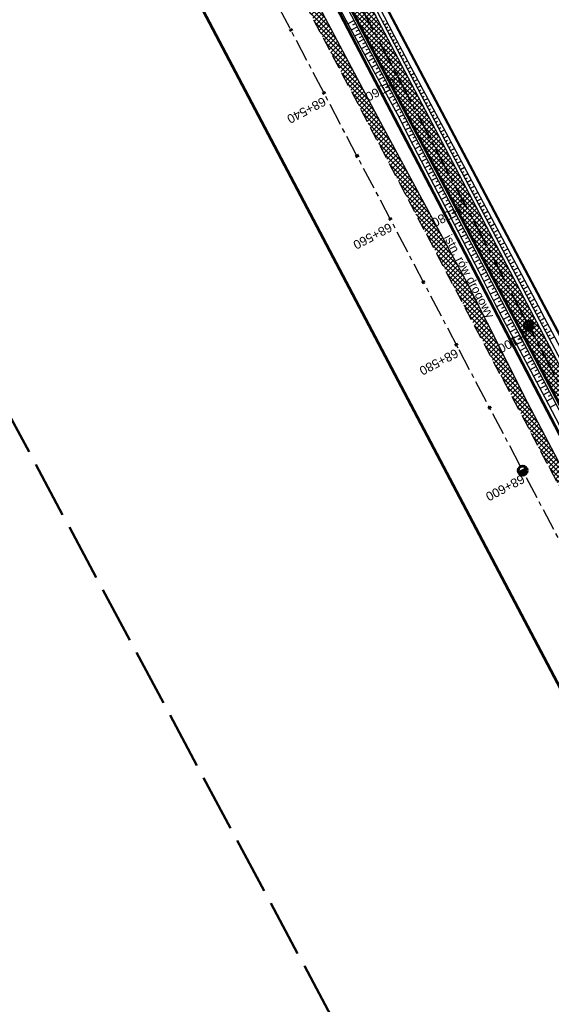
# Model space of a CAD drawing. Header units: metres. Extents: x 7529615 to 7533751, y 5721195 to 5727898.
# Tile 66 of 138: x 7530624 to 7530699, y 5725848 to 5725986. Entities that reach past the tile are written whole.
import ezdxf

# ---------------------------------------------------------------- set-up
doc = ezdxf.new("R2010")
doc.units = ezdxf.units.M
for name, pattern in [('CENTER', [50.8, 31.75, -6.35, 6.35, -6.35]), ('CENTER2', [28.575, 19.05, -3.175, 3.175, -3.175]), ('HIDDEN', [9.525, 6.35, -3.175]), ('L_0_09', [2.5, 2, -0.5])]:
    doc.linetypes.add(name, pattern=pattern)
for name, color, linetype in [('C-DROGI-SYTUACJA-ETYKIETY', 7, 'Continuous'), ('D-hatch-pobocza', 131, 'Continuous'), ('D-pobocza', 60, 'Continuous'), ('D-rowy', 160, 'Continuous'), ('D-skarpa', 2, 'Continuous'), ('D-skarpa-kreskowanie', 2, 'Continuous')]:
    doc.layers.add(name, color=color, linetype=linetype)
for name, color, linetype, lineweight, true_color in [('D-hatch-ciag-pieszo-rowerowy', 7, 'Continuous', 13, 0xff9f80), ('D-linia-podzialowa-ZRID', 7, 'Continuous', 50, 0x40ff00), ('zakres-mdcp', 7, 'L_0_09', 50, 0xff05ff)]:
    doc.layers.add(name, color=color, linetype=linetype, lineweight=lineweight, true_color=true_color)
for name, color, linetype, lineweight in [('D-krawędzie', 3, 'Continuous', 30), ('D-obrzeża', 2, 'Continuous', 30), ('D-opisy', 2, 'Continuous', 30), ('D-oś', 2, 'CENTER', 30), ('D-pas-drogowy', 7, 'HIDDEN', 50)]:
    doc.layers.add(name, color=color, linetype=linetype, lineweight=lineweight)
doc.layers.add('poprzeczki', color=7, linetype='Continuous', true_color=0x0000c7)
doc.styles.get("Standard").update_dxf_attribs({"font": 'arial.ttf'})
pattern_1 = [(45, (0, 0), (-0.33675960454, 0.33675960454), []), (135, (0, 0), (-0.33675960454, -0.33675960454), [])]

# ---------------------------------------------------------------- blocks, each defined once
blk = doc.blocks.new('kilometraz')
at = {"linetype": 'ByBlock', "lineweight": -2}
blk.add_hatch(color=0, dxfattribs=at).paths.add_polyline_path([(0, -0.28125, 0.41421356), (0.28125, 0, 0.41421356), (0, 0.28125)])
at = {"color": 0, "linetype": 'ByBlock', "lineweight": -2}
blk.add_line((0, 0.28125), (0, -0.28125), dxfattribs=at)
blk.add_circle((0, 0), 0.28125, dxfattribs=at)
blk = doc.blocks.new('AeccTickLine')
at = {"color": 0, "linetype": 'ByBlock', "lineweight": -2}
blk.add_line((0, 1), (0, -1), dxfattribs=at)

msp = doc.modelspace()

# ---------------------------------------------------------------- hatches: boundary and pattern name
at = {"layer": 'D-hatch-ciag-pieszo-rowerowy'}
h = msp.add_hatch(dxfattribs=at)
h.set_pattern_fill('ANSI37', color=256, scale=0.15, style=0)
h.set_pattern_definition(pattern_1)
h.paths.add_polyline_path([(7530664.91, 5726005.014, 0.0051496), (7530662.075, 5726010.504), (7530653.608, 5726026.493, -0.0051496), (7530650.772, 5726031.983), (7530649.253, 5726035.002), (7530648.136, 5726034.44), (7530649.656, 5726031.421, 0.0051496), (7530652.491, 5726025.931), (7530660.958, 5726009.942, -0.0051496), (7530663.794, 5726004.452), (7530666.938, 5725998.206), (7530691.541, 5725951.45), (7530692.657, 5725952.013), (7530668.046, 5725998.784)])
h.paths.add_polyline_path([(7530663.794, 5726004.452, 0.0051496), (7530660.958, 5726009.942), (7530652.491, 5726025.931, -0.0051496), (7530649.656, 5726031.421), (7530648.136, 5726034.44), (7530647.02, 5726033.878), (7530648.54, 5726030.859, 0.0051496), (7530651.375, 5726025.369), (7530659.842, 5726009.38, -0.0051496), (7530662.677, 5726003.89), (7530665.83, 5725997.628), (7530690.425, 5725950.887), (7530691.541, 5725951.45), (7530666.938, 5725998.206)])
h = msp.add_hatch(dxfattribs=at)
h.set_pattern_fill('ANSI37', color=256, scale=0.15, style=0)
h.set_pattern_definition(pattern_1)
h.paths.add_polyline_path([(7530714.412, 5725910.765), (7530696.206, 5725945.269), (7530692.657, 5725952.013), (7530691.541, 5725951.45), (7530695.1, 5725944.687), (7530713.306, 5725910.181), (7530731.225, 5725876.244), (7530749.941, 5725840.801), (7530759.629, 5725822.461), (7530760.738, 5725823.038), (7530751.046, 5725841.385), (7530732.331, 5725876.827)])
h.paths.add_polyline_path([(7530713.306, 5725910.181), (7530695.1, 5725944.687), (7530691.541, 5725951.45), (7530690.425, 5725950.887), (7530693.994, 5725944.104), (7530712.201, 5725909.598), (7530730.12, 5725875.66), (7530748.836, 5725840.217), (7530758.52, 5725821.884), (7530759.629, 5725822.461), (7530749.941, 5725840.801), (7530731.225, 5725876.244)])
at = {"layer": 'D-hatch-pobocza'}
h = msp.add_hatch(dxfattribs=at)
h.set_pattern_fill('ANSI37', color=256, scale=0.15, style=0)
h.set_pattern_definition(pattern_1)
h.paths.add_polyline_path([(7530720.98, 5725884.44), (7530708.37, 5725908.34), (7530695.8, 5725932.28), (7530687.36, 5725949.02), (7530675.51, 5725970.87), (7530663.29, 5725994.02), (7530649.63, 5726020.19), (7530635.9, 5726046.17), (7530600.685, 5726114.059), (7530599.743, 5726113.515), (7530641.555, 5726032.008), (7530660.961, 5725995.07), (7530689.128, 5725941.54), (7530707.336, 5725907.032), (7530725.256, 5725873.093), (7530743.97, 5725837.654), (7530770.527, 5725787.119), (7530787.864, 5725754.267), (7530809.813, 5725712.702), (7530812.028, 5725712.541), (7530798.84, 5725737.15), (7530787.35, 5725758.8), (7530776.05, 5725780.2), (7530760.43, 5725809.79), (7530749.22, 5725830.63), (7530733.52, 5725861.06)])

# ---------------------------------------------------------------- linework, layer by layer
at = {"layer": 'D-krawędzie', "linetype": 'HIDDEN', "ltscale": 0.3, "flags": 128}
msp.add_lwpolyline([(7530572.01, 5726166.06), (7530620.381, 5726072.761), (7530641.555, 5726032.008), (7530660.961, 5725995.07), (7530689.128, 5725941.54), (7530707.336, 5725907.032), (7530725.256, 5725873.093), (7530743.97, 5725837.654), (7530770.527, 5725787.119), (7530787.864, 5725754.267), (7530809.898, 5725712.542), (7530824.739, 5725684.389), (7530840.856, 5725653.693), (7530860.675, 5725616.154), (7530865.283, 5725607.394), (7530878.05, 5725583.08), (7530918.172, 5725507.178), (7530950.163, 5725446.305), (7530993.419, 5725364.265), (7531022.766, 5725308.719), (7531053.81, 5725249.872), (7531081.166, 5725197.875), (7531103.902, 5725154.541), (7531128.123, 5725108.448), (7531149.3, 5725068.25), (7531167.38, 5725033.767), (7531197.165, 5724976.988), (7531228.151, 5724918.034), (7531253.153, 5724870.491), (7531286.796, 5724806.654), (7531306.74, 5724768.665), (7531335.094, 5724714.652), (7531357.319, 5724672.439), (7531373.645, 5724641.454), (7531392.162, 5724605.999), (7531418.48, 5724555.853), (7531439.727, 5724515.582), (7531468.399, 5724461.077), (7531491.782, 5724416.528), (7531531.99, 5724339.833), (7531557.227, 5724291.659), (7531569.852, 5724267.577), (7531591.376, 5724226.548), (7531610.004, 5724191.103), (7531616.883, 5724177.999), (7531629.985, 5724153.025), (7531641.007, 5724132.022), (7531664.906, 5724087.617), (7531677.644, 5724064.786), (7531683.112, 5724054.988), (7531686.753, 5724048.18), (7531695.448, 5724031.697), (7531703.749, 5724015.917), (7531709.214, 5724005.514), (7531719.389, 5723986.147), (7531726.295, 5723973), (7531732.741, 5723960.736), (7531735.13, 5723956.19)], dxfattribs=at)
at = {"layer": 'D-linia-podzialowa-ZRID', "color": 12, "ltscale": 15, "true_color": 0xc70000}
msp.add_lwpolyline([(7530604.239, 5726124.217), (7530605.847, 5726121.63), (7530608.972, 5726116.164), (7530618.114, 5726097.791), (7530651.213, 5726034.96), (7530670.244, 5725998.611), (7530698.075, 5725945.953), (7530716.506, 5725911.305), (7530735.223, 5725875.667), (7530752.504, 5725842.155)], dxfattribs=at)
at = {"layer": 'D-obrzeża'}
for points in [[(7530816.72, 5725716.019), (7530808.345, 5725732.528, 0.0040989), (7530806.084, 5725736.896), (7530794.941, 5725757.997), (7530777.714, 5725790.903), (7530751.046, 5725841.385), (7530732.331, 5725876.827), (7530714.412, 5725910.765), (7530696.206, 5725945.269), (7530668.046, 5725998.784), (7530664.91, 5726005.014, 0.0051496), (7530662.075, 5726010.504), (7530653.608, 5726026.493, -0.0051496), (7530650.772, 5726031.983), (7530642.155, 5726049.099), (7530627.426, 5726076.939), (7530607.073, 5726115.582, 0.0171909), (7530603.662, 5726121.551), (7530600.461, 5726126.731, -0.2231736), (7530600.17, 5726129.266), (7530602.624, 5726136.556), (7530601.532, 5726138.658)], [(7530597.423, 5726127.912, 0.123992), (7530598.087, 5726125.817), (7530601.49, 5726120.31, -0.0171909), (7530604.901, 5726114.341), (7530625.206, 5726075.789), (7530639.927, 5726047.965), (7530648.54, 5726030.859, 0.0051496), (7530651.375, 5726025.369), (7530659.842, 5726009.38, -0.0051496), (7530662.677, 5726003.89), (7530665.83, 5725997.628), (7530693.994, 5725944.104), (7530712.201, 5725909.598), (7530730.12, 5725875.66), (7530748.836, 5725840.217), (7530775.501, 5725789.739), (7530792.729, 5725756.833), (7530803.873, 5725735.729, -0.0040991), (7530806.134, 5725731.361), (7530819.007, 5725705.983)]]:
    msp.add_lwpolyline(points, format="xyb", dxfattribs=at)
at = {"layer": 'D-oś', "ltscale": 0.1}
msp.add_lwpolyline([(7530915.075, 5725505.546), (7530874.954, 5725581.449), (7530862.185, 5725605.765), (7530857.579, 5725614.523), (7530837.759, 5725652.063), (7530821.642, 5725682.76), (7530806.803, 5725710.907), (7530784.769, 5725752.633), (7530767.43, 5725785.489), (7530740.873, 5725836.023), (7530722.161, 5725871.458), (7530704.24, 5725905.399), (7530686.032, 5725939.909), (7530657.862, 5725993.442), (7530638.453, 5726030.387), (7530594.845, 5726110.895), (7530594.845, 5726110.895), (7530594.845, 5726110.895), (7530540.21, 5726214.45)], dxfattribs=at)
at = {"layer": 'D-oś', "linetype": 'CENTER2', "lineweight": 35, "ltscale": 0.2}
msp.add_lwpolyline([(7530599.583, 5726125.774), (7530602.576, 5726120.93, -0.0171909), (7530605.987, 5726114.962), (7530626.316, 5726076.364), (7530641.041, 5726048.532), (7530649.656, 5726031.421, 0.0051496), (7530652.491, 5726025.931), (7530660.958, 5726009.942, -0.0051496), (7530663.794, 5726004.452), (7530663.794, 5726004.452), (7530666.938, 5725998.206), (7530695.1, 5725944.687), (7530713.306, 5725910.181), (7530731.225, 5725876.244), (7530749.941, 5725840.801)], format="xyb", dxfattribs=at)
at = {"layer": 'D-pas-drogowy', "ltscale": 0.2, "flags": 128}
msp.add_lwpolyline([(7531633.019, 5724182.834, 0.4, 0.4, 0), (7531617.559, 5724211.608, 0.4, 0.4, 0), (7531566.784, 5724302.736, 0.4, 0.4, 0), (7531538.419, 5724356.47, 0.4, 0.4, 0), (7531526.32, 5724379.39, 0.4, 0.4, 0), (7531516.102, 5724393.607, 0.4, 0.4, 0.0014851), (7531513.78, 5724396.838, 0.4, 0.4, 0), (7531501.87, 5724413.41, 0.4, 0.4, 0), (7531474.926, 5724464.508, 0.4, 0.4, 0), (7531446.2, 5724518.992, 0.4, 0.4, 0), (7531424.962, 5724559.262, 0.4, 0.4, 0), (7531398.444, 5724609.566, 0.4, 0.4, 0), (7531379.647, 5724645.216, 0.4, 0.4, 0), (7531365.23, 5724672.56, 0.4, 0.4, 0), (7531341.306, 5724717.915, 0.4, 0.4, 0), (7531312.9, 5724771.789, 0.4, 0.4, 0), (7531292.591, 5724810.307, 0.4, 0.4, 0), (7531259.392, 5724873.271, 0.4, 0.4, 0), (7531233.74, 5724921.923, 0.4, 0.4, 0), (7531203.073, 5724980.092, 0.4, 0.4, 0), (7531173.471, 5725036.225, 0.4, 0.4, 0), (7531168.27, 5725046.09, 0.4, 0.4, 0), (7531172.29, 5725062.58, 0.4, 0.4, 0), (7531166.31, 5725074.58, 0.4, 0.4, 0), (7531150.32, 5725079.6, 0.4, 0.4, 0), (7531141.5, 5725096.43, 0.4, 0.4, 0), (7531109.312, 5725157.814, 0.4, 0.4, 0), (7531086.641, 5725201.048, 0.4, 0.4, 0), (7531059.198, 5725253.384, 0.4, 0.4, 0), (7531028.207, 5725312.489, 0.4, 0.4, 0), (7530999.105, 5725367.99, 0.4, 0.4, 0), (7530956.248, 5725449.725, 0.4, 0.4, 0), (7530924.398, 5725510.464, 0.4, 0.4, 0), (7530897.51, 5725561.74, 0.4, 0.4, 0), (7530894.46, 5725566.14, 0.4, 0.4, 0), (7530892.16, 5725570.49, 0.4, 0.4, 0), (7530869.363, 5725613.307, 0.4, 0.4, 0), (7530861.694, 5725627.705, 0.4, 0.4, 0), (7530852.74, 5725644.52, 0.4, 0.4, 0), (7530831.51, 5725684.2, 0.4, 0.4, 0), (7530811.13, 5725722.52, 0.4, 0.4, 0), (7530792.348, 5725757.941, 0.4, 0.4, 0), (7530768.03, 5725803.8, 0.4, 0.4, 0), (7530748.769, 5725840.179, 0.4, 0.4, 0), (7530727.7, 5725879.97, 0.4, 0.4, 0), (7530712.098, 5725909.545, 0.4, 0.4, 0), (7530693.644, 5725944.645, 0.4, 0.4, 0), (7530665.702, 5725997.539, 0.4, 0.4, 0), (7530641.76, 5726042.88, 0.4, 0.4, 0), (7530616.5, 5726091.48, 0.4, 0.4, 0), (7530604.628, 5726114.32, 0.4, 0.4, -0.0077628), (7530602.5, 5726118.43, 0.4, 0.4, 0), (7530603.992, 5726123.395, 0.4, 0.4, 0), (7530606.53, 5726131.84, 0.4, 0.4, 0), (7530603.27, 5726136.83, 0.4, 0.4, 0), (7530593.776, 5726151.369, 0.4, 0.4, 0), (7530590.203, 5726156.84, 0.4, 0.4, 0), (7530583.3, 5726167.41, 0.4, 0.4, 0), (7530580.578, 5726170.428, 0.4, 0.4, 0), (7530575.85, 5726175.67, 0.4, 0.4, 0), (7530569.01, 5726186.66, 0.4, 0.4, 0), (7530562.555, 5726199.189, 0.4, 0.4, 0), (7530555.67, 5726211.39, 0.4, 0.4, 0), (7530548.29, 5726224.23, 0.4, 0.4, 0), (7530540.58, 5726237.71, 0.4, 0.4, 0), (7530532.68, 5726252.65, 0.4, 0.4, 0), (7530524.06, 5726269.35, 0.4, 0.4, 0), (7530502.82, 5726309.91, 0.4, 0.4, 0), (7530488.83, 5726336.63, 0.4, 0.4, 0), (7530466.03, 5726380.16, 0.4, 0.4, 0), (7530438.47, 5726432.77, 0.4, 0.4, 0), (7530424.53, 5726459.09, 0.4, 0.4, 0), (7530401.63, 5726502.97, 0.4, 0.4, 0), (7530383.38, 5726538.06, 0.4, 0.4, 0), (7530353.97, 5726593.52, 0.4, 0.4, 0), (7530338.47, 5726622.74, 0.4, 0.4, 0), (7530322.01, 5726653.88, 0.4, 0.4, 0), (7530297.54, 5726700.33, 0.4, 0.4, 0), (7530287.38, 5726719.6, 0.4, 0.4, 0), (7530285.95, 5726722.316, 0.4, 0.4, 0), (7530280.26, 5726733.12, 0.4, 0.4, 0), (7530266.73, 5726758.74, 0.4, 0.4, 0), (7530260.42, 5726770.47, 0.4, 0.4, 0), (7530253.25, 5726783.82, 0.4, 0.4, 0), (7530244.95, 5726799.33, 0.4, 0.4, 0), (7530239.39, 5726808.49, 0.4, 0.4, 0), (7530238.29, 5726807.9, 0.4, 0.4, 0), (7530218.11, 5726850.67, 0.4, 0.4, 0), (7530175.907, 5726928.168, 0.4, 0.4, 0), (7530096.68, 5727076.15, 0.4, 0.4, 0), (7530094.68, 5727079.89, 0.4, 0.4, 0), (7530064.597, 5727135.523, 0.4, 0.4, 0), (7530046.731, 5727168.892, 0.4, 0.4, 0), (7530025.803, 5727208.461, 0.4, 0.4, 0), (7530012.847, 5727232.979, 0.4, 0.4, 0), (7529994.15, 5727268.45, 0.4, 0.4, 0), (7529981.671, 5727291.93, 0.4, 0.4, 0), (7529949.89, 5727351.73, 0.4, 0.4, 0), (7529924.75, 5727399.03, 0.4, 0.4, 0), (7529915.516, 5727417.1, 0.4, 0.4, 0), (7529885.83, 5727475.19, 0.4, 0.4, 0), (7529862.56, 5727519.97, 0.4, 0.4, 0), (7529852.985, 5727538.191, 0.4, 0.4, 0), (7529836.513, 5727569.511, 0.4, 0.4, 0), (7529815.369, 5727609.141, 0.4, 0.4, 0), (7529792.795, 5727651.247, 0.4, 0.4, 0), (7529774.199, 5727685.858, 0.4, 0.4, 0), (7529746.966, 5727736.059, 0.4, 0.4, 0), (7529733.92, 5727757.62, 0.4, 0.4, 0), (7529708.607, 5727806.389, 0.4, 0.4, 0), (7529688.492, 5727796.345, 0.4, 0.4, 0), (7529723.55, 5727729.88, 0.4, 0.4, 0), (7529725.42, 5727730.2, 0.4, 0.4, 0), (7529735.38, 5727711.28, 0.4, 0.4, 0), (7529739.21, 5727707.77, 0.4, 0.4, 0), (7529753.31, 5727681.13, 0.4, 0.4, 0), (7529755.178, 5727682.114, 0.4, 0.4, 0), (7529792.102, 5727611.923, 0.4, 0.4, 0), (7529811.741, 5727574.662, 0.4, 0.4, 0), (7529835.194, 5727530.193, 0.4, 0.4, 0), (7529857.56, 5727487.787, 0.4, 0.4, 0), (7529875.155, 5727454.426, 0.4, 0.4, 0), (7529890.63, 5727425.131, 0.4, 0.4, 0), (7529900.671, 5727406.159, 0.4, 0.4, 0), (7529953.284, 5727306.747, 0.4, 0.4, 0), (7529983.208, 5727250.207, 0.4, 0.4, 0), (7530015.379, 5727189.42, 0.4, 0.4, 0), (7530062.319, 5727099.625, 0.4, 0.4, 0), (7530100.06, 5727027.16, 0.4, 0.4, 0), (7530105.06, 5727018.32, 0.4, 0.4, 0), (7530143.175, 5726945.066, 0.4, 0.4, 0), (7530170.547, 5726892.961, 0.4, 0.4, 0), (7530195.92, 5726850.75, 0.4, 0.4, 0), (7530194.71, 5726849.15, 0.4, 0.4, 0), (7530197.22, 5726845.06, 0.4, 0.4, 0), (7530254.03, 5726738.21, 0.4, 0.4, 0), (7530261.371, 5726724.163, 0.4, 0.4, 0), (7530281.54, 5726685.57, 0.4, 0.4, 0), (7530289.214, 5726671.967, 0.4, 0.4, 0), (7530300.51, 5726651.778, 0.4, 0.4, 0), (7530303.939, 5726645.168, 0.4, 0.4, 0), (7530334.708, 5726583.665, 0.4, 0.4, 0), (7530397.759, 5726458.5, 0.4, 0.4, 0), (7530450.41, 5726357.28, 0.4, 0.4, 0), (7530482.4, 5726303.41, 0.4, 0.4, 0), (7530483.688, 5726301.003, 0.4, 0.4, 0), (7530491.35, 5726283.94, 0.4, 0.4, 0), (7530512.67, 5726243.78, 0.4, 0.4, 0), (7530529.43, 5726209.46, 0.4, 0.4, 0), (7530571.29, 5726130.56, 0.4, 0.4, 0), (7530581.28, 5726107.21, 0.4, 0.4, 0), (7530591.16, 5726088.44, 0.4, 0.4, 0), (7530597.42, 5726080.68, 0.4, 0.4, 0), (7530607.21, 5726063.51, 0.4, 0.4, 0), (7530610.82, 5726061.93, 0.4, 0.4, 0), (7530634.935, 5726016.147, 0.4, 0.4, 0), (7530642.914, 5726001.078, 0.4, 0.4, 0), (7530695.12, 5725902.09, 0.4, 0.4, 0), (7530708.718, 5725876.303, 0.4, 0.4, 0), (7530755.54, 5725787.51, 0.4, 0.4, 0), (7530802.56, 5725694.925, 0.4, 0.4, 0), (7530840.085, 5725624.059, 0.4, 0.4, 0), (7530865.243, 5725577.494, 0.4, 0.4, 0), (7530914.557, 5725484.684, 0.4, 0.4, 0), (7530964.182, 5725390.836, 0.4, 0.4, 0), (7531008.007, 5725307.954, 0.4, 0.4, 0), (7531059.253, 5725211.041, 0.4, 0.4, 0), (7531127.66, 5725081.67, 0.4, 0.4, 0), (7531345.12, 5724669.94, 0.4, 0.4, 0), (7531388.464, 5724586.93, 0.4, 0.4, 0), (7531412.35, 5724541.183, 0.4, 0.4, 0), (7531482.09, 5724407.62, 0.4, 0.4, 0), (7531504.02, 5724366.79, 0.4, 0.4, 0), (7531519.374, 5724337.52, 0.4, 0.4, 0), (7531563.749, 5724252.932, 0.4, 0.4, 0), (7531602.175, 5724179.681, 0.4, 0.4, 0), (7531619.177, 5724147.204, 0.4, 0.4, 0), (7531625.038, 5724135.635, 0.4, 0.4, 0), (7531656.796, 5724073.316, 0.4, 0.4, 0), (7531675.12, 5724037.36, 0.4, 0.4, 0), (7531682.71, 5724022.92, 0.4, 0.4, 0), (7531705.565, 5723979.811, 0.4, 0.4, 0), (7531736.606, 5723921.262, 0.4, 0.4, 0), (7531750.46, 5723895.13, 0.4, 0.4, 0), (7531740.77, 5723886.56, 0.4, 0.4, 0), (7531732.86, 5723885, 0.4, 0.4, 0), (7531722.18, 5723887.77, 0.4, 0.4, 0), (7531729.87, 5723862.17, 0.4, 0.4, 0), (7531742.92, 5723861.93, 0.4, 0.4, 0), (7531763.71, 5723859.52, 0.4, 0.4, 0), (7531768.42, 5723854.12, 0.4, 0.4, 0), (7531787.42, 5723817.97, 0.4, 0.4, 0), (7531795.57, 5723809.82, 0.4, 0.4, 0), (7531816.347, 5723819.85, 0.4, 0.4, 0), (7531816.347, 5723819.85, 0.4, 0.4, 0), (7531805.06, 5723843.23, 0.4, 0.4, 0), (7531803.61, 5723886.23, 0.4, 0.4, 0), (7531803.61, 5723886.23, 0.4, 0.4, 0), (7531780.08, 5723929.25, 0.4, 0.4, 0), (7531758.69, 5723936.76, 0.4, 0.4, 0), (7531749.359, 5723946.412, 0.4, 0.4, 0), (7531742.71, 5723953.29, 0.4, 0.4, 0), (7531735.177, 5723967.878, 0.4, 0.4, 0), (7531722.37, 5723992.68, 0.4, 0.4, 0), (7531705.042, 5724030.886, 0.4, 0.4, 0), (7531699.47, 5724043.17, 0.4, 0.4, 0), (7531692.69, 5724058.11, 0.4, 0.4, 0), (7531679.672, 5724084.017, 0.4, 0.4, 0), (7531674.55, 5724094.21, 0.4, 0.4, 0), (7531666.633, 5724114.003, 0.4, 0.4, 0), (7531649, 5724153.82, 0.4, 0.4, 0), (7531641.49, 5724149.34, 0.4, 0.4, 0), (7531626.04, 5724179.34, 0.4, 0.4, 0), (7531633.03, 5724182.84, 0, 0, 0)], format="xyseb", dxfattribs=at)
at = {"layer": 'D-pobocza'}
for points in [[(7530817.069, 5725716.434), (7530808.787, 5725732.762, 0.0040989), (7530806.526, 5725737.13), (7530795.384, 5725758.23), (7530778.156, 5725791.136), (7530751.489, 5725841.618), (7530732.773, 5725877.061), (7530714.854, 5725910.998), (7530696.648, 5725945.502), (7530668.49, 5725999.015), (7530665.357, 5726005.239, 0.0051496), (7530662.521, 5726010.729), (7530654.054, 5726026.718, -0.0051496), (7530651.219, 5726032.208), (7530642.601, 5726049.326), (7530627.87, 5726077.169), (7530607.515, 5726115.815, 0.0171909), (7530604.087, 5726121.814), (7530600.886, 5726126.994, -0.0952056), (7530600.551, 5726127.876)], [(7530602.007, 5726118.49, -0.012618), (7530604.459, 5726114.108), (7530624.762, 5726075.559), (7530639.482, 5726047.738), (7530648.093, 5726030.634, 0.0051496), (7530650.928, 5726025.144), (7530659.395, 5726009.155, -0.0051496), (7530662.231, 5726003.665), (7530665.386, 5725997.397), (7530693.552, 5725943.871), (7530711.758, 5725909.365), (7530729.678, 5725875.427), (7530748.394, 5725839.984), (7530775.058, 5725789.507), (7530792.286, 5725756.601), (7530803.431, 5725735.496, -0.0040992), (7530805.692, 5725731.127), (7530814.621, 5725713.526)]]:
    msp.add_lwpolyline(points, format="xyb", dxfattribs=at)
msp.add_lwpolyline([(7530798.84, 5725737.15), (7530787.35, 5725758.8), (7530776.05, 5725780.2), (7530760.43, 5725809.79), (7530749.22, 5725830.63), (7530733.52, 5725861.06), (7530720.98, 5725884.44), (7530708.37, 5725908.34), (7530695.8, 5725932.28), (7530687.36, 5725949.02), (7530675.51, 5725970.87), (7530663.29, 5725994.02), (7530649.63, 5726020.19), (7530635.9, 5726046.17), (7530600.685, 5726114.059), (7530599.743, 5726113.515)], dxfattribs=at)
at = {"layer": 'D-rowy', "linetype": 'HIDDEN', "ltscale": 0.1, "const_width": 0.4, "flags": 128}
msp.add_lwpolyline([(7530741.879, 5725849.304), (7530727.419, 5725876.297), (7530718.298, 5725893.381), (7530703.13, 5725922.342), (7530687.044, 5725953.183), (7530665.695, 5725994.035), (7530637.776, 5726046.651), (7530624.725, 5726071.229)], dxfattribs=at)
at = {"layer": 'D-skarpa', "linetype": 'Continuous'}
msp.add_lwpolyline([(7530670.097, 5725997.265), (7530676.997, 5725983.946), (7530679.329, 5725979.523), (7530686.426, 5725966.307), (7530688.77, 5725961.891), (7530697.287, 5725945.837), (7530698.144, 5725944.227), (7530715.608, 5725911.396), (7530716.93, 5725908.913), (7530719.27, 5725904.494), (7530721.6, 5725900.07), (7530723.966, 5725895.666), (7530726.301, 5725891.244), (7530728.579, 5725886.793), (7530730.652, 5725882.909, -0.0072512), (7530733.053, 5725878.31), (7530733.491, 5725877.44), (7530735.487, 5725873.478), (7530739.985, 5725864.545, -0.0095058), (7530747.045, 5725851.31), (7530748.739, 5725847.871), (7530749.258, 5725846.824)], format="xyb", dxfattribs=at)
msp.add_lwpolyline([(7530665.588, 5725994.892), (7530670.211, 5725986.025), (7530672.598, 5725981.631), (7530677.441, 5725972.879), (7530679.717, 5725968.427), (7530682, 5725963.978), (7530688.951, 5725950.686), (7530691.165, 5725946.201), (7530692.654, 5725943.4), (7530693.517, 5725941.785), (7530695.874, 5725937.376), (7530698.226, 5725932.963), (7530702.868, 5725924.106)], dxfattribs=at)
at = {"layer": 'D-skarpa-kreskowanie', "linetype": 'Continuous'}
for p, q in [((7530671.385, 5725985.998, 107.314), (7530670.483, 5725985.523, 106.635)), ((7530671.618, 5725985.555, 107.316), (7530671.17, 5725985.32, 106.978)), ((7530675.423, 5725985.839, 107.451), (7530675.656, 5725985.961, 107.275)), ((7530675.656, 5725985.396, 107.453), (7530676.119, 5725985.64, 107.103)), ((7530671.85, 5725985.113, 107.317), (7530670.961, 5725984.645, 106.647)), ((7530672.316, 5725984.228, 107.321), (7530671.438, 5725983.766, 106.659)), ((7530672.083, 5725984.67, 107.319), (7530671.641, 5725984.438, 106.986)), ((7530675.889, 5725984.954, 107.454), (7530676.119, 5725985.075, 107.281)), ((7530676.122, 5725984.511, 107.456), (7530676.579, 5725984.752, 107.111)), ((7530676.355, 5725984.069, 107.458), (7530676.582, 5725984.188, 107.286)), ((7530672.782, 5725983.343, 107.324), (7530671.915, 5725982.887, 106.672)), ((7530672.549, 5725983.785, 107.322), (7530672.113, 5725983.556, 106.994)), ((7530673.015, 5725982.9, 107.326), (7530672.584, 5725982.674, 107.002)), ((7530676.587, 5725983.626, 107.459), (7530677.04, 5725983.864, 107.118)), ((7530676.82, 5725983.184, 107.461), (7530677.047, 5725983.303, 107.29)), ((7530677.053, 5725982.741, 107.463), (7530677.507, 5725982.98, 107.121)), ((7530673.247, 5725982.458, 107.327), (7530672.393, 5725982.008, 106.684)), ((7530673.713, 5725981.573, 107.331), (7530672.874, 5725981.132, 106.699)), ((7530673.48, 5725982.015, 107.329), (7530673.056, 5725981.792, 107.01)), ((7530677.286, 5725982.299, 107.464), (7530677.513, 5725982.418, 107.293)), ((7530677.519, 5725981.856, 107.466), (7530677.973, 5725982.095, 107.124)), ((7530677.752, 5725981.414, 107.468), (7530677.979, 5725981.533, 107.296)), ((7530674.179, 5725980.688, 107.334), (7530673.359, 5725980.256, 106.716)), ((7530673.946, 5725981.13, 107.332), (7530673.531, 5725980.912, 107.02)), ((7530674.412, 5725980.245, 107.336), (7530674.006, 5725980.032, 107.03)), ((7530677.984, 5725980.971, 107.469), (7530678.439, 5725981.211, 107.126)), ((7530678.217, 5725980.529, 107.471), (7530678.445, 5725980.649, 107.299)), ((7530678.45, 5725980.086, 107.473), (7530678.906, 5725980.326, 107.129)), ((7530674.644, 5725979.803, 107.337), (7530673.843, 5725979.381, 106.734)), ((7530675.11, 5725978.918, 107.341), (7530674.327, 5725978.506, 106.751)), ((7530674.877, 5725979.361, 107.339), (7530674.481, 5725979.152, 107.041)), ((7530678.683, 5725979.644, 107.474), (7530678.911, 5725979.764, 107.302)), ((7530678.916, 5725979.201, 107.476), (7530679.373, 5725979.442, 107.132)), ((7530679.149, 5725978.759, 107.478), (7530679.379, 5725978.88, 107.304)), ((7530679.381, 5725978.317, 107.479), (7530679.846, 5725978.561, 107.129)), ((7530675.576, 5725978.033, 107.344), (7530674.811, 5725977.631, 106.768)), ((7530675.343, 5725978.476, 107.342), (7530674.956, 5725978.272, 107.051)), ((7530676.041, 5725977.148, 107.347), (7530675.296, 5725976.756, 106.786)), ((7530675.808, 5725977.591, 107.346), (7530675.431, 5725977.392, 107.061)), ((7530679.614, 5725977.874, 107.481), (7530679.848, 5725977.997, 107.304)), ((7530679.847, 5725977.432, 107.483), (7530680.319, 5725977.68, 107.127)), ((7530676.507, 5725976.263, 107.351), (7530675.78, 5725975.881, 106.803)), ((7530676.274, 5725976.706, 107.349), (7530675.906, 5725976.512, 107.072)), ((7530676.74, 5725975.821, 107.352), (7530676.381, 5725975.632, 107.082)), ((7530680.08, 5725976.989, 107.484), (7530680.318, 5725977.114, 107.305)), ((7530680.313, 5725976.547, 107.486), (7530680.792, 5725976.799, 107.125)), ((7530680.546, 5725976.104, 107.488), (7530680.787, 5725976.231, 107.306)), ((7530680.778, 5725975.662, 107.489), (7530681.265, 5725975.918, 107.122)), ((7530676.973, 5725975.378, 107.354), (7530676.264, 5725975.005, 106.82)), ((7530677.438, 5725974.493, 107.357), (7530676.748, 5725974.13, 106.838)), ((7530677.205, 5725974.936, 107.356), (7530676.856, 5725974.752, 107.092)), ((7530681.011, 5725975.219, 107.491), (7530681.257, 5725975.348, 107.306)), ((7530681.244, 5725974.777, 107.493), (7530681.738, 5725975.037, 107.12)), ((7530681.477, 5725974.334, 107.494), (7530681.726, 5725974.465, 107.307)), ((7530677.904, 5725973.608, 107.361), (7530677.233, 5725973.255, 106.855)), ((7530677.671, 5725974.051, 107.359), (7530677.331, 5725973.872, 107.103)), ((7530678.137, 5725973.166, 107.362), (7530677.805, 5725972.991, 107.112)), ((7530681.71, 5725973.892, 107.496), (7530682.212, 5725974.156, 107.118)), ((7530681.943, 5725973.449, 107.498), (7530682.195, 5725973.582, 107.307)), ((7530682.175, 5725973.007, 107.499), (7530682.685, 5725973.275, 107.116)), ((7530678.37, 5725972.723, 107.364), (7530677.7, 5725972.371, 106.86)), ((7530678.835, 5725971.838, 107.367), (7530678.156, 5725971.481, 106.855)), ((7530678.602, 5725972.281, 107.366), (7530678.265, 5725972.103, 107.112)), ((7530682.408, 5725972.564, 107.501), (7530682.665, 5725972.699, 107.308)), ((7530682.641, 5725972.122, 107.503), (7530683.158, 5725972.394, 107.113)), ((7530682.874, 5725971.679, 107.504), (7530683.134, 5725971.816, 107.308)), ((7530679.301, 5725970.953, 107.371), (7530678.611, 5725970.59, 106.851)), ((7530679.068, 5725971.396, 107.369), (7530678.726, 5725971.216, 107.111)), ((7530679.534, 5725970.511, 107.372), (7530679.186, 5725970.328, 107.11)), ((7530683.107, 5725971.237, 107.506), (7530683.631, 5725971.513, 107.111)), ((7530683.34, 5725970.794, 107.508), (7530683.604, 5725970.933, 107.309)), ((7530683.572, 5725970.352, 107.509), (7530684.104, 5725970.632, 107.109)), ((7530679.767, 5725970.068, 107.374), (7530679.066, 5725969.7, 106.846)), ((7530680.232, 5725969.183, 107.377), (7530679.521, 5725968.809, 106.842)), ((7530679.999, 5725969.626, 107.376), (7530679.647, 5725969.44, 107.11)), ((7530683.805, 5725969.909, 107.511), (7530684.073, 5725970.05, 107.309)), ((7530684.038, 5725969.467, 107.513), (7530684.577, 5725969.751, 107.106)), ((7530684.271, 5725969.024, 107.514), (7530684.542, 5725969.167, 107.31)), ((7530684.504, 5725968.582, 107.516), (7530685.05, 5725968.869, 107.104)), ((7530680.698, 5725968.299, 107.381), (7530679.977, 5725967.919, 106.838)), ((7530680.465, 5725968.741, 107.379), (7530680.107, 5725968.553, 107.109)), ((7530680.931, 5725967.856, 107.382), (7530680.568, 5725967.665, 107.109)), ((7530684.737, 5725968.139, 107.518), (7530685.012, 5725968.284, 107.31)), ((7530684.969, 5725967.697, 107.519), (7530685.523, 5725967.988, 107.102)), ((7530681.164, 5725967.414, 107.384), (7530680.434, 5725967.03, 106.834)), ((7530681.629, 5725966.529, 107.387), (7530680.89, 5725966.14, 106.831)), ((7530681.396, 5725966.971, 107.386), (7530681.029, 5725966.778, 107.109)), ((7530681.862, 5725966.086, 107.389), (7530681.49, 5725965.891, 107.109)), ((7530685.202, 5725967.255, 107.521), (7530685.481, 5725967.401, 107.311)), ((7530685.435, 5725966.812, 107.523), (7530685.996, 5725967.107, 107.1)), ((7530685.668, 5725966.37, 107.524), (7530685.95, 5725966.518, 107.311)), ((7530685.901, 5725965.927, 107.526), (7530686.469, 5725966.226, 107.098)), ((7530682.095, 5725965.644, 107.391), (7530681.347, 5725965.25, 106.827)), ((7530682.561, 5725964.759, 107.394), (7530681.804, 5725964.36, 106.824)), ((7530682.328, 5725965.201, 107.392), (7530681.952, 5725965.003, 107.109)), ((7530686.134, 5725965.485, 107.528), (7530686.419, 5725965.635, 107.313)), ((7530686.366, 5725965.042, 107.529), (7530686.938, 5725965.343, 107.099)), ((7530686.599, 5725964.6, 107.531), (7530686.886, 5725964.75, 107.315)), ((7530683.026, 5725963.874, 107.397), (7530682.264, 5725963.473, 106.823)), ((7530682.793, 5725964.316, 107.396), (7530682.413, 5725964.116, 107.109)), ((7530683.259, 5725963.431, 107.399), (7530682.878, 5725963.23, 107.112)), ((7530686.832, 5725964.157, 107.533), (7530687.407, 5725964.46, 107.1)), ((7530687.065, 5725963.715, 107.534), (7530687.353, 5725963.866, 107.317)), ((7530687.298, 5725963.272, 107.536), (7530687.876, 5725963.576, 107.101)), ((7530683.492, 5725962.989, 107.401), (7530682.728, 5725962.587, 106.825)), ((7530683.958, 5725962.104, 107.404), (7530683.191, 5725961.7, 106.827)), ((7530683.725, 5725962.546, 107.402), (7530683.342, 5725962.345, 107.114)), ((7530687.531, 5725962.83, 107.538), (7530687.82, 5725962.982, 107.319)), ((7530687.763, 5725962.387, 107.539), (7530688.345, 5725962.693, 107.101)), ((7530687.996, 5725961.945, 107.541), (7530688.288, 5725962.098, 107.321)), ((7530684.423, 5725961.219, 107.407), (7530683.655, 5725960.814, 106.828)), ((7530684.19, 5725961.661, 107.406), (7530683.807, 5725961.459, 107.117)), ((7530684.656, 5725960.776, 107.409), (7530684.271, 5725960.574, 107.119)), ((7530688.229, 5725961.502, 107.543), (7530688.813, 5725961.81, 107.102)), ((7530688.462, 5725961.06, 107.544), (7530688.755, 5725961.214, 107.324)), ((7530688.695, 5725960.617, 107.546), (7530689.282, 5725960.926, 107.103)), ((7530684.889, 5725960.334, 107.411), (7530684.118, 5725959.928, 106.83)), ((7530685.355, 5725959.449, 107.414), (7530684.581, 5725959.042, 106.832)), ((7530685.122, 5725959.891, 107.412), (7530684.736, 5725959.688, 107.122)), ((7530688.928, 5725960.175, 107.548), (7530689.222, 5725960.33, 107.326)), ((7530689.16, 5725959.732, 107.549), (7530689.751, 5725960.043, 107.105)), ((7530689.393, 5725959.29, 107.551), (7530689.689, 5725959.446, 107.328)), ((7530689.626, 5725958.847, 107.553), (7530690.219, 5725959.16, 107.106)), ((7530685.82, 5725958.564, 107.417), (7530685.045, 5725958.156, 106.833)), ((7530685.587, 5725959.006, 107.416), (7530685.2, 5725958.803, 107.124)), ((7530686.053, 5725958.121, 107.419), (7530685.665, 5725957.917, 107.127)), ((7530689.859, 5725958.405, 107.554), (7530690.156, 5725958.561, 107.33)), ((7530690.092, 5725957.962, 107.556), (7530690.688, 5725958.276, 107.107)), ((7530686.286, 5725957.679, 107.421), (7530685.508, 5725957.27, 106.835)), ((7530686.752, 5725956.794, 107.424), (7530685.972, 5725956.384, 106.836)), ((7530686.519, 5725957.236, 107.422), (7530686.129, 5725957.032, 107.129)), ((7530690.325, 5725957.52, 107.558), (7530690.623, 5725957.677, 107.332)), ((7530690.557, 5725957.077, 107.559), (7530691.157, 5725957.393, 107.108)), ((7530690.79, 5725956.635, 107.561), (7530691.091, 5725956.793, 107.335)), ((7530691.023, 5725956.193, 107.563), (7530691.625, 5725956.509, 107.109)), ((7530687.217, 5725955.909, 107.427), (7530686.435, 5725955.497, 106.838)), ((7530686.984, 5725956.352, 107.426), (7530686.594, 5725956.146, 107.132)), ((7530687.683, 5725955.024, 107.431), (7530686.898, 5725954.611, 106.84)), ((7530687.45, 5725955.467, 107.429), (7530687.058, 5725955.26, 107.134)), ((7530691.256, 5725955.75, 107.564), (7530691.558, 5725955.909, 107.337)), ((7530691.489, 5725955.308, 107.566), (7530692.094, 5725955.626, 107.11)), ((7530691.722, 5725954.865, 107.568), (7530692.025, 5725955.025, 107.339)), ((7530688.149, 5725954.139, 107.434), (7530687.362, 5725953.725, 106.841)), ((7530687.916, 5725954.582, 107.432), (7530687.523, 5725954.375, 107.137)), ((7530688.381, 5725953.697, 107.436), (7530687.987, 5725953.489, 107.139)), ((7530691.954, 5725954.423, 107.569), (7530692.563, 5725954.743, 107.111)), ((7530692.187, 5725953.98, 107.571), (7530692.492, 5725954.141, 107.341)), ((7530692.42, 5725953.538, 107.573), (7530693.031, 5725953.859, 107.112)), ((7530688.614, 5725953.254, 107.437), (7530687.825, 5725952.839, 106.843)), ((7530689.08, 5725952.369, 107.441), (7530688.289, 5725951.953, 106.845)), ((7530688.847, 5725952.812, 107.439), (7530688.452, 5725952.604, 107.141)), ((7530692.653, 5725953.095, 107.574), (7530692.959, 5725953.256, 107.343)), ((7530692.886, 5725952.653, 107.576), (7530693.5, 5725952.976, 107.113)), ((7530693.119, 5725952.21, 107.578), (7530693.426, 5725952.372, 107.346)), ((7530689.546, 5725951.484, 107.444), (7530688.752, 5725951.067, 106.846)), ((7530689.313, 5725951.927, 107.442), (7530688.917, 5725951.718, 107.144)), ((7530689.778, 5725951.042, 107.446), (7530689.38, 5725950.832, 107.146)), ((7530693.351, 5725951.768, 107.579), (7530693.969, 5725952.092, 107.114)), ((7530693.584, 5725951.325, 107.581), (7530693.894, 5725951.488, 107.348)), ((7530693.817, 5725950.883, 107.583), (7530694.437, 5725951.209, 107.115)), ((7530690.011, 5725950.599, 107.447), (7530689.204, 5725950.174, 106.839)), ((7530690.477, 5725949.714, 107.451), (7530689.646, 5725949.277, 106.825)), ((7530690.244, 5725950.157, 107.449), (7530689.835, 5725949.941, 107.141)), ((7530694.05, 5725950.44, 107.584), (7530694.361, 5725950.604, 107.35)), ((7530694.283, 5725949.998, 107.586), (7530694.906, 5725950.326, 107.116)), ((7530694.516, 5725949.555, 107.588), (7530694.828, 5725949.72, 107.352)), ((7530690.943, 5725948.829, 107.454), (7530690.089, 5725948.38, 106.811)), ((7530690.71, 5725949.272, 107.452), (7530690.289, 5725949.05, 107.135)), ((7530691.175, 5725948.387, 107.456), (7530690.743, 5725948.159, 107.13)), ((7530694.748, 5725949.113, 107.589), (7530695.375, 5725949.442, 107.117)), ((7530694.981, 5725948.67, 107.591), (7530695.295, 5725948.835, 107.354)), ((7530695.214, 5725948.228, 107.593), (7530695.843, 5725948.559, 107.119)), ((7530691.408, 5725947.944, 107.457), (7530690.532, 5725947.483, 106.797)), ((7530691.874, 5725947.059, 107.461), (7530690.975, 5725946.586, 106.783)), ((7530691.641, 5725947.502, 107.459), (7530691.197, 5725947.268, 107.125)), ((7530695.447, 5725947.785, 107.594), (7530695.762, 5725947.951, 107.357)), ((7530695.68, 5725947.343, 107.596), (7530696.312, 5725947.676, 107.12)), ((7530695.913, 5725946.9, 107.598), (7530696.229, 5725947.067, 107.359)), ((7530696.145, 5725946.458, 107.599), (7530696.781, 5725946.792, 107.121)), ((7530692.34, 5725946.174, 107.464), (7530691.433, 5725945.697, 106.781)), ((7530692.107, 5725946.617, 107.462), (7530691.652, 5725946.378, 107.12)), ((7530692.572, 5725945.732, 107.466), (7530692.12, 5725945.494, 107.125)), ((7530696.378, 5725946.015, 107.601), (7530696.697, 5725946.183, 107.361)), ((7530696.611, 5725945.573, 107.603), (7530697.249, 5725945.909, 107.122)), ((7530696.844, 5725945.131, 107.604), (7530697.164, 5725945.299, 107.363)), ((7530692.805, 5725945.29, 107.467), (7530691.902, 5725944.814, 106.787)), ((7530693.271, 5725944.405, 107.471), (7530692.372, 5725943.931, 106.793)), ((7530693.038, 5725944.847, 107.469), (7530692.587, 5725944.61, 107.13)), ((7530693.504, 5725943.962, 107.472), (7530693.055, 5725943.726, 107.134)), ((7530697.078, 5725944.688, 107.606), (7530697.719, 5725945.027, 107.123)), ((7530697.311, 5725944.246, 107.608), (7530697.632, 5725944.416, 107.365)), ((7530697.544, 5725943.804, 107.609), (7530698.188, 5725944.144, 107.124)), ((7530693.737, 5725943.52, 107.474), (7530692.842, 5725943.048, 106.8)), ((7530694.204, 5725942.635, 107.477), (7530693.314, 5725942.166, 106.807)), ((7530693.97, 5725943.078, 107.476), (7530693.524, 5725942.842, 107.14)), ((7530697.778, 5725943.362, 107.611), (7530698.1, 5725943.532, 107.368)), ((7530698.011, 5725942.92, 107.613), (7530698.658, 5725943.261, 107.125)), ((7530698.244, 5725942.477, 107.614), (7530698.568, 5725942.648, 107.37)), ((7530694.67, 5725941.751, 107.481), (7530693.785, 5725941.284, 106.814)), ((7530694.437, 5725942.193, 107.479), (7530693.993, 5725941.959, 107.145)), ((7530694.904, 5725941.309, 107.482), (7530694.462, 5725941.076, 107.15)), ((7530698.478, 5725942.035, 107.616), (7530699.127, 5725942.378, 107.126)), ((7530698.711, 5725941.593, 107.618), (7530699.037, 5725941.765, 107.372)), ((7530698.944, 5725941.151, 107.619), (7530699.597, 5725941.495, 107.127)), ((7530695.137, 5725940.866, 107.484), (7530694.257, 5725940.402, 106.82)), ((7530695.604, 5725939.982, 107.487), (7530694.728, 5725939.52, 106.827)), ((7530695.37, 5725940.424, 107.486), (7530694.931, 5725940.193, 107.155)), ((7530696.07, 5725939.098, 107.491), (7530695.199, 5725938.638, 106.834)), ((7530695.837, 5725939.54, 107.489), (7530695.4, 5725939.309, 107.16)), ((7530696.304, 5725938.655, 107.492), (7530695.869, 5725938.426, 107.165)), ((7530696.537, 5725938.213, 107.494), (7530695.671, 5725937.756, 106.841)), ((7530697.004, 5725937.329, 107.497), (7530696.141, 5725936.874, 106.848)), ((7530696.77, 5725937.771, 107.496), (7530696.338, 5725937.543, 107.17)), ((7530697.47, 5725936.444, 107.501), (7530696.612, 5725935.991, 106.854)), ((7530697.237, 5725936.887, 107.499), (7530696.807, 5725936.66, 107.175)), ((7530697.704, 5725936.002, 107.503), (7530697.275, 5725935.776, 107.18)), ((7530697.937, 5725935.56, 107.504), (7530697.082, 5725935.109, 106.86)), ((7530698.404, 5725934.675, 107.508), (7530697.553, 5725934.227, 106.866)), ((7530698.17, 5725935.118, 107.506), (7530697.744, 5725934.893, 107.184)), ((7530698.637, 5725934.233, 107.509), (7530698.213, 5725934.009, 107.189)), ((7530698.87, 5725933.791, 107.511), (7530698.023, 5725933.344, 106.872)), ((7530699.337, 5725932.907, 107.514), (7530698.49, 5725932.46, 106.876)), ((7530699.104, 5725933.349, 107.513), (7530698.681, 5725933.126, 107.194)), ((7530699.804, 5725932.022, 107.518), (7530698.954, 5725931.574, 106.877))]:
    msp.add_line(p, q, dxfattribs=at)
at = {"layer": 'zakres-mdcp', "color": 202, "lineweight": 50, "ltscale": 4, "flags": 128}
msp.add_lwpolyline([(7531758.716, 5723850.032), (7531728.332, 5723851.794), (7531693.814, 5723894.136), (7531508.569, 5724248.602), (7531193.64, 5724847.394), (7530844.997, 5725516.068), (7530405.871, 5726335.327), (7530096.993, 5726929.301), (7529784.459, 5727520.373), (7529614.644, 5727842.41), (7529717.957, 5727897.667), (7529956.258, 5727449.278), (7530409.857, 5726589.568), (7530617.799, 5726197.499), (7530696.376, 5726240.903), (7530727.021, 5726177.862), (7530650.299, 5726135.481), (7530758.301, 5725929.636), (7531064.675, 5725351.856), (7531385.887, 5724741.515), (7531581.6, 5724370.323), (7531686.001, 5724174.745), (7531797.117, 5723955.134), (7531838.087, 5723957.501), (7531858.457, 5723931.987), (7531819.328, 5723892.549), (7531820.891, 5723857.614), (7531768.235, 5723832.41), (7531758.716, 5723850.032)], dxfattribs=at)

# ---------------------------------------------------------------- block references
at = {"layer": 'C-DROGI-SYTUACJA-ETYKIETY', "color": 2, "linetype": 'Continuous', "lineweight": 60, "xscale": 0.25, "yscale": 0.25, "zscale": 0.25}
for p, rotation in [((7530662.499, 5725984.631), 297.7532756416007), ((7530667.156, 5725975.781), 297.7532756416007), ((7530671.812, 5725966.931), 297.7532756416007), ((7530676.469, 5725958.082), 297.7532756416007), ((7530681.126, 5725949.232), 297.7532756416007), ((7530685.782, 5725940.382), 297.7532756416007), ((7530690.448, 5725931.538), 297.817559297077)]:
    msp.add_blockref('AeccTickLine', p, dxfattribs=dict(at, rotation=rotation))
at = {"layer": 'C-DROGI-SYTUACJA-ETYKIETY', "color": 10, "linetype": 'Continuous', "lineweight": 60, "xscale": 2.249999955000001, "yscale": 2.249999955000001, "zscale": 2.249999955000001, "rotation": 297.817559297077}
msp.add_blockref('kilometraz', (7530695.115, 5725922.693), dxfattribs=at)
at = {"layer": 'poprzeczki', "color": 2, "linetype": 'Continuous', "lineweight": 60, "xscale": 0.25, "yscale": 0.25, "zscale": 0.25, "rotation": 297.7532773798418}
for p in [(7530677.324, 5725978.468), (7530681.981, 5725969.618), (7530686.638, 5725960.769), (7530691.294, 5725951.919)]:
    msp.add_blockref('AeccTickLine', p, dxfattribs=at)
at = {"layer": 'poprzeczki', "color": 10, "linetype": 'Continuous', "lineweight": 60, "xscale": 2.249999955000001, "yscale": 2.249999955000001, "zscale": 2.249999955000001, "rotation": 297.8175593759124}
msp.add_blockref('kilometraz', (7530695.953, 5725943.07), dxfattribs=at)

# ---------------------------------------------------------------- texts
at = {"layer": 'C-DROGI-SYTUACJA-ETYKIETY', "color": 2}
for s, rotation, p in [('2+060', 207.75328, (7530677.167, 5725977.961)), ('68+540', 207.75328, (7530666.999, 5725975.274)), ('2+080', 207.75328, (7530686.48, 5725960.262)), ('68+560', 207.75328, (7530676.312, 5725957.575)), ('2+100', 207.81756, (7530695.796, 5725942.564)), ('68+580', 207.75328, (7530685.625, 5725939.876)), ('68+600', 207.81756, (7530694.958, 5725922.187))]:
    msp.add_text(s, height=1.25, rotation=rotation, dxfattribs=at).set_placement(p)
at = {"layer": 'D-opisy'}
msp.add_text('istn. rów drogowy', height=1.2, rotation=298.10365, dxfattribs=at).set_placement((7530683.994, 5725955.495))

doc.saveas('drawing.dxf')
